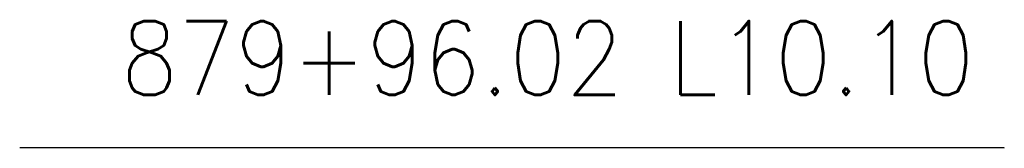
# Model space of a CAD drawing. Extents: x 167754 to 212748, y 396132 to 454338.
# Tile 143 of 150: x 172054.66 to 172073.29, y 446223.24 to 446225.68. Entities that reach past the tile are written whole.
import ezdxf
from ezdxf.enums import TextEntityAlignment as Align

# ---------------------------------------------------------------- set-up
doc = ezdxf.new("R2010")
doc.units = 0
doc.header["$MEASUREMENT"] = 0
doc.layers.add('SC_SCRATCH-6', color=6, linetype='CONTINUOUS')
doc.styles.add('romans', font='romans.shx', dxfattribs={"width": 0.75, "oblique": 22.5})
doc.styles.get("Standard").update_dxf_attribs({"font": 'romans.shx', "width": 0.9})
doc.dimstyles.new('4P', dxfattribs={"dimscale": 4, "dimtxt": 0.14, "dimasz": 0.14, "dimexe": 0.05, "dimexo": 0.05, "dimgap": 0.05, "dimtad": 1, "dimzin": 0, "dimdsep": 46, "dimtxsty": 'romans', "dimcen": 0, "dimdle": 0.1, "dimclrd": 1, "dimclre": 1, "dimclrt": 7, "dimaunit": 1, "dimadec": 4, "dimazin": 0, "dimtfac": 1, "dimtmove": 0, "dimatfit": 2, "dimfxl": 1, "dimtvp": 1, "dimtolj": 1, "dimtzin": 0, "dimarcsym": 0})

msp = doc.modelspace()

# ---------------------------------------------------------------- texts
at = {"layer": 'SC_SCRATCH-6', "width": 0.9}
msp.add_text('879+96.02 L10.10', height=1.4, dxfattribs=at).set_placement((172072.722, 446224.954), align=Align.MIDDLE_RIGHT)

# ---------------------------------------------------------------- leaders
at = {"layer": 'SC_SCRATCH-6', "has_arrowhead": 0}
msp.add_leader([(172073.286, 446223.245), (172073.282, 446223.254), (172054.662, 446223.254)], dimstyle='4P', override={"dimscale": 20, "dimasz": 0.1}, dxfattribs=at)

doc.saveas('drawing.dxf')
